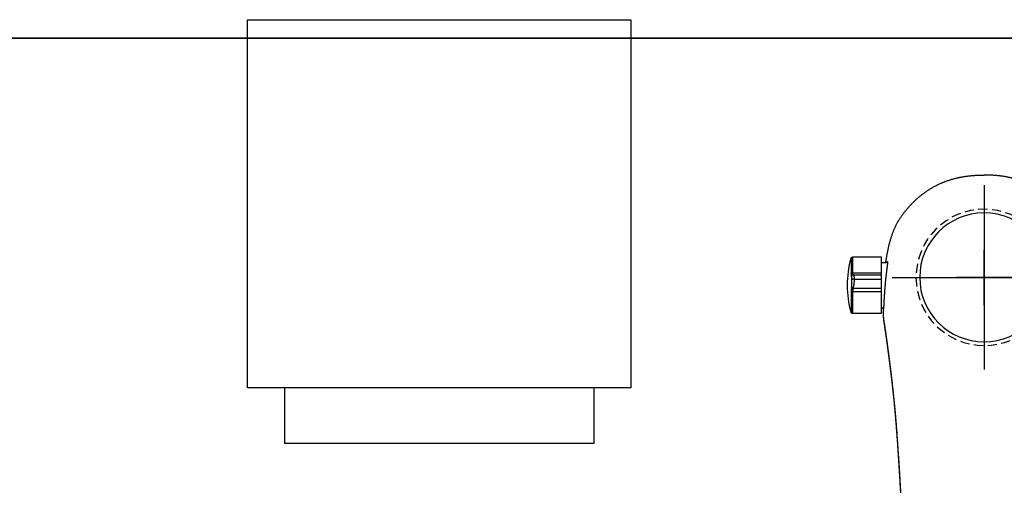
# Model space of a CAD drawing. Header units: millimetres. Extents: x 6161 to 8965, y -9035 to -5431.
# Tile 224 of 256: x 6557 to 6584, y -5965 to -5952. Entities that reach past the tile are written whole.
import ezdxf

# ---------------------------------------------------------------- set-up
doc = ezdxf.new("R2010")
doc.units = ezdxf.units.MM
doc.linetypes.add('HIDDEN', pattern=[0.375, 0.25, -0.125])
doc.layers.add('Wyposazenie Wew - Urzadzenia Sanitarne', color=6, linetype='Continuous')
doc.layers.add('Ściany', color=7, linetype='Continuous')

# ---------------------------------------------------------------- blocks, each defined once
blk = doc.blocks.new('ORAS_ELECTRA')
for p, q in [((3.562, 0.555), (2.787, 0.555)), ((2.787, 0.116), (2.787, 0.555)), ((2.787, 0.402), (2.622, 0.402)), ((2.787, 0.072), (2.787, 0.116)), ((2.787, 0.116), (3.562, 0.116)), ((3.543, 0.072), (2.787, 0.072)), ((3.543, 0.072), (3.543, 0.072)), ((3.603, 0.04), (3.603, -0.303)), ((3.52, -0.051), (2.787, -0.051)), ((2.787, -0.381), (2.787, -0.304)), ((2.787, -0.304), (3.55, -0.304)), ((2.787, -0.985), (2.787, -0.381)), ((3.562, -0.381), (2.787, -0.381)), ((2.729, -0.832), (2.787, -0.832)), ((2.733, -1.026), (2.733, -1.025)), ((2.787, -0.985), (3.562, -0.985)), ((2.368, -4.189), (2.367, -4.175))]:
    blk.add_line(p, q)
for points in [[(0, -0.75), (0, 0.75)], [(-0.75, 0), (0.75, 0)]]:
    blk.add_lwpolyline(points)
at = {"color": 9, "linetype": 'HIDDEN', "true_color": 0xb8b8b8}
blk.add_circle((0, 0), 1.85, dxfattribs=at)
blk.add_arc((0.9, -0.215), 2.807, 344.8647, 15.1366)
for points, knots in [([(-2.718, -0.167), (-2.717, -0.147), (-2.715, -0.106), (-2.712, -0.047), (-2.708, 0.012), (-2.704, 0.068), (-2.699, 0.124), (-2.694, 0.181), (-2.688, 0.237), (-2.682, 0.291), (-2.676, 0.344), (-2.67, 0.395), (-2.663, 0.447), (-2.655, 0.498), (-2.647, 0.549), (-2.639, 0.597), (-2.631, 0.642), (-2.623, 0.685), (-2.615, 0.727), (-2.606, 0.77), (-2.596, 0.812), (-2.586, 0.857), (-2.574, 0.904), (-2.563, 0.948), (-2.552, 0.986), (-2.543, 1.018), (-2.532, 1.053), (-2.521, 1.09), (-2.508, 1.129), (-2.495, 1.167), (-2.481, 1.206), (-2.466, 1.244), (-2.451, 1.282), (-2.436, 1.319), (-2.421, 1.351), (-2.408, 1.38), (-2.397, 1.404), (-2.385, 1.428), (-2.373, 1.452), (-2.36, 1.476), (-2.347, 1.499), (-2.334, 1.523), (-2.32, 1.546), (-2.305, 1.571), (-2.289, 1.597), (-2.27, 1.625), (-2.251, 1.652), (-2.232, 1.679), (-2.212, 1.705), (-2.192, 1.732), (-2.172, 1.758), (-2.149, 1.788), (-2.122, 1.82), (-2.093, 1.856), (-2.063, 1.891), (-2.032, 1.926), (-2.001, 1.96), (-1.969, 1.993), (-1.938, 2.025), (-1.907, 2.056), (-1.875, 2.087), (-1.845, 2.115), (-1.817, 2.14), (-1.791, 2.163), (-1.764, 2.186), (-1.737, 2.208), (-1.71, 2.23), (-1.683, 2.252), (-1.655, 2.273), (-1.627, 2.294), (-1.599, 2.314), (-1.571, 2.333), (-1.543, 2.353), (-1.515, 2.372), (-1.486, 2.39), (-1.455, 2.409), (-1.422, 2.429), (-1.387, 2.449), (-1.351, 2.469), (-1.316, 2.488), (-1.279, 2.506), (-1.243, 2.524), (-1.206, 2.541), (-1.171, 2.557), (-1.139, 2.571), (-1.108, 2.583), (-1.078, 2.595), (-1.047, 2.607), (-1.014, 2.619), (-0.981, 2.631), (-0.948, 2.642), (-0.914, 2.652), (-0.877, 2.663), (-0.838, 2.675), (-0.795, 2.686), (-0.752, 2.697), (-0.709, 2.707), (-0.667, 2.716), (-0.625, 2.724), (-0.583, 2.732), (-0.541, 2.739), (-0.498, 2.745), (-0.456, 2.751), (-0.413, 2.756), (-0.369, 2.761), (-0.324, 2.765), (-0.278, 2.769), (-0.232, 2.772), (-0.186, 2.774), (-0.139, 2.776), (-0.093, 2.778), (-0.046, 2.778), (-0.015, 2.778), (0, 2.779)], [0, 0, 0, 0, 0.013173, 0.026968, 0.039452, 0.051937, 0.064422, 0.076914, 0.089407, 0.101899, 0.113285, 0.124672, 0.136058, 0.147455, 0.158851, 0.170247, 0.179829, 0.189411, 0.198992, 0.208583, 0.218175, 0.227766, 0.23898, 0.250194, 0.257677, 0.26516, 0.272643, 0.281669, 0.290696, 0.299723, 0.308767, 0.317812, 0.326856, 0.335668, 0.34448, 0.350363, 0.356246, 0.362128, 0.368095, 0.374062, 0.380028, 0.386007, 0.391986, 0.397965, 0.405267, 0.412569, 0.419883, 0.427198, 0.434531, 0.441864, 0.4492, 0.456536, 0.466738, 0.476941, 0.487144, 0.497369, 0.507594, 0.517819, 0.527563, 0.537306, 0.54706, 0.556814, 0.564498, 0.572181, 0.57987, 0.587559, 0.595265, 0.602971, 0.610683, 0.618395, 0.625946, 0.633498, 0.64105, 0.648615, 0.656181, 0.663746, 0.672684, 0.681623, 0.690563, 0.699501, 0.708481, 0.717462, 0.726443, 0.735423, 0.742659, 0.749896, 0.757138, 0.764379, 0.772158, 0.779938, 0.787719, 0.795499, 0.803277, 0.813049, 0.822822, 0.832595, 0.842367, 0.851817, 0.861268, 0.870718, 0.880168, 0.889651, 0.899134, 0.908618, 0.918101, 0.928321, 0.938541, 0.948768, 0.958996, 0.969244, 0.979492, 0.989746, 1, 1, 1, 1]), ([(2.669, 0.402), (2.667, 0.417), (2.663, 0.446), (2.657, 0.486), (2.651, 0.524), (2.645, 0.562), (2.638, 0.601), (2.631, 0.643), (2.623, 0.686), (2.614, 0.73), (2.605, 0.773), (2.596, 0.816), (2.585, 0.859), (2.575, 0.901), (2.564, 0.943), (2.552, 0.985), (2.54, 1.027), (2.528, 1.068), (2.515, 1.109), (2.501, 1.15), (2.488, 1.187), (2.475, 1.221), (2.464, 1.251), (2.452, 1.281), (2.439, 1.31), (2.426, 1.34), (2.413, 1.369), (2.399, 1.399), (2.384, 1.429), (2.368, 1.461), (2.353, 1.49), (2.339, 1.515), (2.326, 1.536), (2.312, 1.559), (2.297, 1.584), (2.28, 1.61), (2.262, 1.636), (2.242, 1.664), (2.22, 1.695), (2.195, 1.729), (2.17, 1.761), (2.146, 1.791), (2.122, 1.82), (2.099, 1.849), (2.074, 1.877), (2.05, 1.906), (2.024, 1.935), (1.996, 1.965), (1.966, 1.996), (1.936, 2.027), (1.905, 2.058), (1.874, 2.087), (1.844, 2.115), (1.816, 2.141), (1.789, 2.165), (1.761, 2.189), (1.733, 2.212), (1.705, 2.235), (1.676, 2.257), (1.647, 2.279), (1.617, 2.301), (1.585, 2.324), (1.551, 2.348), (1.516, 2.37), (1.482, 2.393), (1.447, 2.414), (1.411, 2.435), (1.375, 2.456), (1.342, 2.474), (1.311, 2.49), (1.283, 2.504), (1.255, 2.518), (1.226, 2.532), (1.198, 2.545), (1.169, 2.558), (1.139, 2.57), (1.11, 2.583), (1.08, 2.594), (1.047, 2.607), (1.011, 2.62), (0.972, 2.634), (0.933, 2.646), (0.894, 2.659), (0.854, 2.67), (0.816, 2.681), (0.78, 2.69), (0.745, 2.698), (0.71, 2.706), (0.676, 2.714), (0.641, 2.721), (0.606, 2.727), (0.57, 2.734), (0.533, 2.74), (0.494, 2.746), (0.453, 2.751), (0.412, 2.756), (0.369, 2.761), (0.324, 2.765), (0.278, 2.769), (0.232, 2.772), (0.186, 2.774), (0.139, 2.776), (0.093, 2.778), (0.046, 2.778), (0.015, 2.778), (0, 2.779)], [0, 0, 0, 0, 0.011884, 0.021541, 0.031198, 0.040858, 0.050517, 0.061658, 0.072798, 0.083938, 0.09509, 0.106242, 0.117393, 0.128399, 0.139405, 0.150419, 0.161432, 0.172305, 0.183178, 0.19406, 0.204942, 0.213072, 0.221203, 0.229333, 0.237463, 0.245619, 0.253775, 0.261931, 0.270086, 0.279443, 0.288799, 0.295047, 0.301296, 0.307544, 0.315447, 0.323352, 0.331258, 0.339161, 0.34974, 0.36032, 0.370899, 0.380327, 0.389756, 0.399185, 0.408626, 0.418068, 0.427509, 0.43839, 0.449271, 0.460152, 0.471056, 0.481961, 0.492865, 0.502019, 0.511174, 0.520329, 0.529483, 0.538667, 0.547851, 0.557036, 0.566219, 0.5766, 0.586982, 0.597364, 0.607745, 0.618173, 0.628604, 0.639034, 0.649463, 0.65742, 0.665378, 0.673335, 0.681305, 0.689275, 0.697245, 0.705338, 0.713432, 0.721531, 0.729629, 0.740047, 0.750464, 0.760882, 0.771325, 0.781768, 0.792212, 0.801205, 0.8102, 0.819195, 0.828189, 0.837207, 0.846227, 0.855246, 0.864265, 0.874765, 0.885266, 0.895775, 0.906283, 0.917982, 0.929681, 0.941381, 0.953079, 0.964809, 0.97654, 0.98827, 1, 1, 1, 1]), ([(3.61, 0.518), (3.61, 0.52), (3.609, 0.523), (3.607, 0.527), (3.604, 0.531), (3.602, 0.534), (3.601, 0.537), (3.599, 0.538), (3.597, 0.54), (3.596, 0.541), (3.594, 0.543), (3.592, 0.545), (3.59, 0.546), (3.586, 0.548), (3.583, 0.55), (3.578, 0.552), (3.573, 0.554), (3.568, 0.555), (3.564, 0.555), (3.562, 0.555)], [0, 0, 0, 0, 0.078431, 0.1516011, 0.2186896, 0.2790502, 0.32217, 0.3604948, 0.3938979, 0.422293, 0.4507485, 0.4935938, 0.5444787, 0.6032665, 0.6696909, 0.7433181, 0.8235147, 0.9094301, 1, 1, 1, 1]), ([(3.562, 0.116), (3.562, 0.129), (3.562, 0.156), (3.562, 0.195), (3.562, 0.232), (3.562, 0.268), (3.562, 0.303), (3.562, 0.335), (3.562, 0.366), (3.562, 0.394), (3.562, 0.421), (3.562, 0.445), (3.562, 0.467), (3.562, 0.487), (3.562, 0.504), (3.562, 0.519), (3.562, 0.532), (3.562, 0.542), (3.562, 0.549), (3.562, 0.553), (3.562, 0.555), (3.562, 0.555), (3.562, 0.555)], [0, 0, 0, 0, 0.051969, 0.103938, 0.155907, 0.207876, 0.259845, 0.311814, 0.363783, 0.415752, 0.467721, 0.51969, 0.571659, 0.623628, 0.675597, 0.727566, 0.779535, 0.831504, 0.883473, 0.935442, 0.987411, 1, 1, 1, 1]), ([(2.635, 0.402), (2.635, 0.403), (2.634, 0.406), (2.633, 0.409), (2.632, 0.413), (2.631, 0.416), (2.63, 0.42), (2.629, 0.423), (2.628, 0.426), (2.627, 0.428), (2.626, 0.43), (2.626, 0.432), (2.625, 0.434), (2.624, 0.435), (2.623, 0.435), (2.622, 0.435), (2.622, 0.434), (2.621, 0.432), (2.621, 0.43), (2.621, 0.428), (2.621, 0.426), (2.621, 0.423), (2.621, 0.42), (2.621, 0.416), (2.621, 0.411), (2.622, 0.406), (2.622, 0.4), (2.623, 0.393), (2.624, 0.385), (2.624, 0.377), (2.625, 0.37), (2.626, 0.362), (2.627, 0.355), (2.628, 0.347), (2.629, 0.339), (2.63, 0.33), (2.631, 0.321), (2.632, 0.31), (2.634, 0.297), (2.635, 0.284), (2.637, 0.271), (2.638, 0.258), (2.64, 0.245), (2.641, 0.233), (2.643, 0.222), (2.644, 0.21), (2.646, 0.197), (2.647, 0.185), (2.649, 0.171), (2.651, 0.155), (2.653, 0.138), (2.655, 0.12), (2.657, 0.102), (2.659, 0.085), (2.661, 0.069), (2.663, 0.054), (2.665, 0.039), (2.666, 0.024), (2.668, 0.009), (2.67, -0.007), (2.672, -0.023), (2.674, -0.042), (2.676, -0.063), (2.678, -0.083), (2.68, -0.103), (2.682, -0.123), (2.684, -0.141), (2.685, -0.158), (2.687, -0.175), (2.688, -0.192), (2.69, -0.21), (2.692, -0.228), (2.693, -0.247), (2.695, -0.266), (2.696, -0.285), (2.698, -0.304), (2.7, -0.324), (2.701, -0.343), (2.703, -0.36), (2.704, -0.377), (2.705, -0.393), (2.706, -0.408), (2.707, -0.423), (2.708, -0.439), (2.709, -0.455), (2.711, -0.473), (2.712, -0.493), (2.713, -0.512), (2.714, -0.53), (2.715, -0.547), (2.716, -0.563), (2.717, -0.577), (2.718, -0.59), (2.719, -0.603), (2.719, -0.616), (2.72, -0.629), (2.721, -0.642), (2.721, -0.657), (2.722, -0.672), (2.723, -0.687), (2.724, -0.701), (2.724, -0.713), (2.725, -0.725), (2.725, -0.735), (2.726, -0.745), (2.726, -0.754), (2.726, -0.763), (2.727, -0.771), (2.727, -0.78), (2.728, -0.79), (2.728, -0.799), (2.728, -0.808), (2.729, -0.816), (2.729, -0.823), (2.729, -0.83), (2.73, -0.835), (2.73, -0.84), (2.73, -0.844), (2.73, -0.848), (2.73, -0.851), (2.73, -0.855), (2.731, -0.858), (2.731, -0.861), (2.731, -0.863), (2.731, -0.864), (2.731, -0.865), (2.731, -0.865), (2.732, -0.865), (2.732, -0.864), (2.732, -0.863), (2.732, -0.861), (2.732, -0.86), (2.732, -0.857), (2.732, -0.854), (2.732, -0.849), (2.732, -0.845), (2.732, -0.839), (2.732, -0.835), (2.732, -0.832), (2.732, -0.832)], [0, 0, 0, 0, 0.0042792, 0.0099787, 0.0156781, 0.021404, 0.0271325, 0.0336812, 0.0402309, 0.0467796, 0.0533655, 0.0599525, 0.0665385, 0.075105, 0.0836716, 0.0922755, 0.1008795, 0.1086514, 0.1164303, 0.1228835, 0.1293378, 0.135791, 0.1422804, 0.1487709, 0.1552604, 0.1636998, 0.1721392, 0.1806144, 0.1890896, 0.1967438, 0.2044047, 0.2108416, 0.2172794, 0.2237163, 0.2301885, 0.2366616, 0.2431338, 0.2515487, 0.2599637, 0.2684131, 0.2768626, 0.2844923, 0.2921284, 0.2986405, 0.3051535, 0.3116655, 0.3182132, 0.3247618, 0.3313095, 0.3398225, 0.3483355, 0.3568835, 0.3654316, 0.3731504, 0.3808757, 0.3874612, 0.3940477, 0.4006332, 0.4072552, 0.4138782, 0.4205002, 0.4291111, 0.4377221, 0.4463692, 0.4550164, 0.4628257, 0.4706418, 0.477228, 0.4838183, 0.4911381, 0.498458, 0.5058002, 0.5131423, 0.5210725, 0.5290028, 0.5369615, 0.5449203, 0.5527456, 0.5605779, 0.5671458, 0.5737147, 0.5802826, 0.5868873, 0.593493, 0.6000978, 0.6086872, 0.6172766, 0.6259026, 0.6345286, 0.6423194, 0.650117, 0.6566572, 0.6631984, 0.6697386, 0.6763153, 0.682893, 0.6894697, 0.6980223, 0.7065749, 0.7151638, 0.7237526, 0.7315096, 0.7392733, 0.7458024, 0.7523325, 0.7588616, 0.765427, 0.7719935, 0.7785589, 0.7870967, 0.7956344, 0.8042082, 0.812782, 0.8205252, 0.8282751, 0.8348041, 0.841334, 0.847863, 0.8544283, 0.8609946, 0.8675599, 0.8760975, 0.884635, 0.8932085, 0.9017821, 0.909525, 0.9172746, 0.9238053, 0.930337, 0.9368677, 0.9434348, 0.9500028, 0.9565699, 0.9651097, 0.9736495, 0.9822254, 0.9908012, 0.9985463, 1, 1, 1, 1]), ([(3.61, 0.518), (3.61, 0.518), (3.61, 0.518), (3.61, 0.516), (3.61, 0.514), (3.61, 0.51), (3.61, 0.505), (3.61, 0.499), (3.61, 0.492), (3.61, 0.484), (3.61, 0.475), (3.61, 0.464), (3.61, 0.453), (3.61, 0.441), (3.61, 0.427), (3.61, 0.413), (3.61, 0.398), (3.61, 0.381), (3.61, 0.364), (3.61, 0.347), (3.61, 0.328), (3.61, 0.308), (3.61, 0.288), (3.61, 0.267), (3.61, 0.244), (3.61, 0.222), (3.61, 0.198), (3.61, 0.174), (3.61, 0.15), (3.61, 0.125), (3.61, 0.108), (3.61, 0.1)], [0, 0, 0, 0, 0.030258, 0.064558, 0.099481, 0.134404, 0.169327, 0.204251, 0.239174, 0.273473, 0.307773, 0.342072, 0.376372, 0.411295, 0.446218, 0.481141, 0.516065, 0.550988, 0.585287, 0.619587, 0.653886, 0.688186, 0.723109, 0.758032, 0.792955, 0.827879, 0.862802, 0.897101, 0.931401, 0.9657, 1, 1, 1, 1]), ([(2.787, -0.051), (2.787, -0.049), (2.787, -0.043), (2.787, -0.036), (2.787, -0.028), (2.787, -0.021), (2.787, -0.015), (2.787, -0.008), (2.787, -0.002), (2.787, 0.004), (2.787, 0.009), (2.787, 0.014), (2.787, 0.019), (2.787, 0.024), (2.787, 0.028), (2.787, 0.033), (2.787, 0.037), (2.787, 0.041), (2.787, 0.045), (2.787, 0.048), (2.787, 0.052), (2.787, 0.055), (2.787, 0.057), (2.787, 0.06), (2.787, 0.062), (2.787, 0.064), (2.787, 0.066), (2.787, 0.068), (2.787, 0.069), (2.787, 0.07), (2.787, 0.071), (2.787, 0.071), (2.787, 0.072), (2.787, 0.072), (2.787, 0.072)], [0, 0, 0, 0, 0.019721, 0.03899, 0.057967, 0.076814, 0.095683, 0.114718, 0.134051, 0.153798, 0.17406, 0.194923, 0.216457, 0.238722, 0.261761, 0.285612, 0.313317, 0.342096, 0.371961, 0.402918, 0.434962, 0.468086, 0.502274, 0.541086, 0.581133, 0.622379, 0.664784, 0.708307, 0.762973, 0.819155, 0.87676, 0.935693, 0.995855, 1, 1, 1, 1]), ([(3.52, -0.051), (3.52, -0.049), (3.52, -0.043), (3.52, -0.036), (3.52, -0.028), (3.52, -0.021), (3.521, -0.014), (3.521, -0.007), (3.521, -0.001), (3.522, 0.006), (3.522, 0.011), (3.523, 0.017), (3.523, 0.02), (3.524, 0.022), (3.524, 0.024), (3.524, 0.025), (3.524, 0.026), (3.524, 0.027), (3.525, 0.029), (3.525, 0.032), (3.526, 0.036), (3.526, 0.04), (3.527, 0.043), (3.528, 0.047), (3.529, 0.05), (3.53, 0.053), (3.531, 0.056), (3.532, 0.058), (3.533, 0.061), (3.534, 0.063), (3.535, 0.065), (3.536, 0.067), (3.538, 0.069), (3.539, 0.07), (3.54, 0.071), (3.541, 0.071), (3.542, 0.072), (3.543, 0.072), (3.543, 0.072)], [0, 0, 0, 0, 0.01917, 0.038292, 0.057502, 0.076956, 0.09682, 0.117269, 0.138479, 0.160625, 0.183871, 0.204366, 0.225833, 0.231627, 0.237495, 0.243437, 0.249456, 0.255552, 0.261727, 0.28189, 0.304533, 0.329846, 0.358036, 0.389317, 0.423917, 0.45358, 0.485546, 0.519924, 0.556824, 0.596349, 0.638597, 0.700325, 0.760775, 0.819502, 0.876112, 0.93026, 0.981648, 1, 1, 1, 1]), ([(3.6, 0.016), (3.6, 0.017), (3.6, 0.017), (3.6, 0.018), (3.6, 0.019), (3.6, 0.019), (3.6, 0.02), (3.6, 0.021), (3.6, 0.021), (3.599, 0.022), (3.599, 0.022), (3.599, 0.023), (3.599, 0.023), (3.599, 0.023), (3.599, 0.024), (3.599, 0.024), (3.599, 0.024), (3.599, 0.025), (3.599, 0.026), (3.599, 0.027), (3.598, 0.03), (3.597, 0.033), (3.596, 0.037), (3.594, 0.04), (3.593, 0.043), (3.591, 0.046), (3.589, 0.049), (3.588, 0.05), (3.587, 0.052), (3.586, 0.053), (3.585, 0.053), (3.585, 0.054), (3.584, 0.055), (3.582, 0.056), (3.581, 0.058), (3.578, 0.06), (3.576, 0.062), (3.573, 0.063), (3.571, 0.065), (3.569, 0.066), (3.567, 0.067), (3.565, 0.067), (3.563, 0.068), (3.561, 0.069), (3.559, 0.069), (3.557, 0.07), (3.554, 0.07), (3.552, 0.071), (3.55, 0.071), (3.549, 0.071), (3.547, 0.071), (3.545, 0.072), (3.543, 0.072), (3.543, 0.072)], [0, 0, 0, 0, 0.041021, 0.077129, 0.108289, 0.134488, 0.155745, 0.166554, 0.175503, 0.182672, 0.188223, 0.190501, 0.192537, 0.19444, 0.19634, 0.198367, 0.203303, 0.208682, 0.214023, 0.226465, 0.24817, 0.285339, 0.314754, 0.343372, 0.372817, 0.40328, 0.434823, 0.453059, 0.467575, 0.478348, 0.486536, 0.495857, 0.510203, 0.526983, 0.546081, 0.579762, 0.61095, 0.639622, 0.668015, 0.693395, 0.715765, 0.735138, 0.75305, 0.773725, 0.797404, 0.824822, 0.855364, 0.888996, 0.905911, 0.923594, 0.944615, 0.9701, 1, 1, 1, 1]), ([(3.553, 0.071), (3.553, 0.071), (3.554, 0.073), (3.555, 0.075), (3.555, 0.076)], [0, 0, 0, 0, 0.333283, 1, 1, 1, 1]), ([(3.555, 0.076), (3.556, 0.078), (3.557, 0.082), (3.559, 0.088), (3.56, 0.094), (3.561, 0.101), (3.562, 0.108), (3.562, 0.113), (3.562, 0.116)], [0, 0, 0, 0, 0.1721607, 0.3417805, 0.5091093, 0.6744073, 0.8379446, 1, 1, 1, 1]), ([(3.555, 0.076), (3.558, 0.076), (3.563, 0.075), (3.571, 0.073), (3.579, 0.069), (3.586, 0.065), (3.593, 0.059), (3.598, 0.053), (3.601, 0.047), (3.603, 0.042), (3.603, 0.04)], [0, 0, 0, 0, 0.118749, 0.242699, 0.370375, 0.5, 0.629625, 0.757301, 0.881251, 1, 1, 1, 1]), ([(3.61, 0.1), (3.609, 0.101), (3.608, 0.103), (3.604, 0.106), (3.599, 0.109), (3.592, 0.111), (3.585, 0.113), (3.577, 0.115), (3.57, 0.115), (3.564, 0.116), (3.562, 0.116)], [0, 0, 0, 0, 0.1191402, 0.243165, 0.3706743, 0.5, 0.6293257, 0.756835, 0.8808598, 1, 1, 1, 1]), ([(3.603, 0.04), (3.603, 0.037), (3.602, 0.032), (3.601, 0.024), (3.6, 0.018), (3.6, 0.014), (3.6, 0.013)], [0, 0, 0, 0, 0.266792, 0.520964, 0.764581, 1, 1, 1, 1]), ([(3.6, 0.016), (3.6, 0.016), (3.6, 0.016), (3.6, 0.015), (3.6, 0.013), (3.6, 0.012), (3.6, 0.009), (3.6, 0.007), (3.6, 0.004), (3.6, 0.001), (3.6, -0.002), (3.6, -0.005), (3.6, -0.008), (3.6, -0.011), (3.6, -0.014), (3.6, -0.017), (3.6, -0.021), (3.6, -0.025), (3.6, -0.028), (3.6, -0.03), (3.6, -0.032), (3.6, -0.034), (3.6, -0.035), (3.6, -0.037), (3.6, -0.04), (3.6, -0.043), (3.6, -0.046), (3.6, -0.049), (3.6, -0.05), (3.6, -0.051), (3.6, -0.053), (3.6, -0.054), (3.6, -0.055), (3.6, -0.056), (3.6, -0.057), (3.6, -0.058), (3.6, -0.058), (3.6, -0.059), (3.6, -0.06), (3.6, -0.06)], [0, 0, 0, 0, 0.076078, 0.15297, 0.227006, 0.298208, 0.366602, 0.432213, 0.495074, 0.555219, 0.594456, 0.632169, 0.668376, 0.703094, 0.736346, 0.768157, 0.800233, 0.830287, 0.858366, 0.86887, 0.879083, 0.889008, 0.898651, 0.908017, 0.917111, 0.938818, 0.957286, 0.962758, 0.967903, 0.972732, 0.977263, 0.981513, 0.985504, 0.989865, 0.991183, 0.992445, 0.993663, 0.996026, 1, 1, 1, 1]), ([(3.61, 0.1), (3.61, 0.096), (3.61, 0.088), (3.609, 0.077), (3.608, 0.066), (3.607, 0.057), (3.605, 0.048), (3.604, 0.043), (3.603, 0.04)], [0, 0, 0, 0, 0.165911, 0.33128, 0.498335, 0.665401, 0.831978, 1, 1, 1, 1]), ([(2.787, -0.304), (2.787, -0.302), (2.787, -0.298), (2.787, -0.293), (2.787, -0.287), (2.787, -0.281), (2.787, -0.275), (2.787, -0.269), (2.787, -0.263), (2.787, -0.257), (2.787, -0.251), (2.787, -0.246), (2.787, -0.24), (2.787, -0.234), (2.787, -0.227), (2.787, -0.221), (2.787, -0.215), (2.787, -0.209), (2.787, -0.203), (2.787, -0.197), (2.787, -0.19), (2.787, -0.184), (2.787, -0.178), (2.787, -0.173), (2.787, -0.167), (2.787, -0.161), (2.787, -0.155), (2.787, -0.149), (2.787, -0.143), (2.787, -0.137), (2.787, -0.131), (2.787, -0.124), (2.787, -0.118), (2.787, -0.111), (2.787, -0.104), (2.787, -0.097), (2.787, -0.09), (2.787, -0.082), (2.787, -0.075), (2.787, -0.067), (2.787, -0.059), (2.787, -0.054), (2.787, -0.051)], [0, 0, 0, 0, 0.049887, 0.099698, 0.149297, 0.198547, 0.247314, 0.295466, 0.34287, 0.379507, 0.415541, 0.45091, 0.485556, 0.519419, 0.552445, 0.584578, 0.61163, 0.637943, 0.663488, 0.688238, 0.712168, 0.735259, 0.752802, 0.769811, 0.786283, 0.802217, 0.817617, 0.832489, 0.846477, 0.85999, 0.873048, 0.885678, 0.897914, 0.909797, 0.921379, 0.932718, 0.943882, 0.954949, 0.966002, 0.977133, 0.988433, 1, 1, 1, 1]), ([(3.55, -0.304), (3.55, -0.302), (3.55, -0.298), (3.549, -0.293), (3.549, -0.287), (3.548, -0.281), (3.547, -0.275), (3.546, -0.27), (3.546, -0.267), (3.545, -0.266), (3.545, -0.265), (3.545, -0.264), (3.545, -0.262), (3.544, -0.26), (3.544, -0.256), (3.543, -0.252), (3.542, -0.248), (3.541, -0.243), (3.54, -0.237), (3.538, -0.23), (3.537, -0.222), (3.535, -0.213), (3.534, -0.206), (3.532, -0.2), (3.531, -0.194), (3.53, -0.188), (3.53, -0.182), (3.529, -0.176), (3.528, -0.17), (3.527, -0.165), (3.526, -0.159), (3.526, -0.154), (3.525, -0.15), (3.525, -0.147), (3.525, -0.146), (3.525, -0.145), (3.525, -0.145), (3.524, -0.144), (3.524, -0.141), (3.524, -0.136), (3.523, -0.128), (3.522, -0.121), (3.522, -0.113), (3.521, -0.106), (3.521, -0.098), (3.521, -0.09), (3.52, -0.082), (3.52, -0.075), (3.52, -0.067), (3.52, -0.059), (3.52, -0.054), (3.52, -0.051)], [0, 0, 0, 0, 0.047929, 0.097632, 0.148959, 0.20173, 0.249192, 0.297439, 0.305998, 0.314574, 0.323166, 0.331729, 0.336957, 0.358592, 0.382731, 0.408606, 0.436117, 0.465151, 0.495573, 0.53725, 0.580638, 0.625264, 0.652229, 0.677298, 0.700547, 0.722056, 0.741908, 0.760187, 0.77698, 0.792763, 0.807157, 0.82025, 0.835675, 0.837547, 0.839386, 0.841193, 0.842966, 0.844708, 0.846419, 0.862519, 0.877721, 0.8921, 0.905742, 0.918737, 0.931183, 0.943183, 0.95484, 0.966256, 0.977529, 0.98875, 1, 1, 1, 1]), ([(3.52, -0.051), (3.523, -0.051), (3.53, -0.051), (3.539, -0.051), (3.548, -0.052), (3.557, -0.052), (3.564, -0.053), (3.57, -0.053), (3.576, -0.054), (3.582, -0.055), (3.587, -0.055), (3.591, -0.056), (3.595, -0.057), (3.597, -0.058), (3.599, -0.059), (3.6, -0.06), (3.6, -0.06)], [0, 0, 0, 0, 0.076805, 0.156939, 0.239951, 0.303775, 0.368607, 0.434128, 0.5, 0.565872, 0.631393, 0.696225, 0.760049, 0.843061, 0.923195, 1, 1, 1, 1]), ([(3.55, -0.304), (3.552, -0.303), (3.556, -0.303), (3.562, -0.302), (3.568, -0.3), (3.573, -0.298), (3.577, -0.296), (3.581, -0.293), (3.585, -0.289), (3.589, -0.285), (3.592, -0.281), (3.594, -0.277), (3.597, -0.272), (3.598, -0.266), (3.6, -0.26), (3.6, -0.256), (3.6, -0.254)], [0, 0, 0, 0, 0.076805, 0.156939, 0.239951, 0.303775, 0.368607, 0.434128, 0.5, 0.565872, 0.631393, 0.696225, 0.760049, 0.843061, 0.923195, 1, 1, 1, 1]), ([(3.6, -0.06), (3.6, -0.061), (3.6, -0.061), (3.6, -0.062), (3.6, -0.063), (3.6, -0.064), (3.6, -0.064), (3.6, -0.065), (3.6, -0.066), (3.6, -0.067), (3.6, -0.068), (3.6, -0.07), (3.6, -0.071), (3.6, -0.073), (3.6, -0.075), (3.6, -0.078), (3.6, -0.08), (3.6, -0.083), (3.6, -0.086), (3.6, -0.091), (3.6, -0.096), (3.6, -0.101), (3.6, -0.106), (3.6, -0.112), (3.6, -0.118), (3.6, -0.124), (3.6, -0.131), (3.6, -0.137), (3.6, -0.144), (3.6, -0.151), (3.6, -0.159), (3.6, -0.167), (3.6, -0.174), (3.6, -0.182), (3.6, -0.189), (3.6, -0.196), (3.6, -0.203), (3.6, -0.21), (3.6, -0.217), (3.6, -0.225), (3.6, -0.233), (3.6, -0.24), (3.6, -0.247), (3.6, -0.252), (3.6, -0.254)], [0, 0, 0, 0, 0.001701, 0.002985, 0.003853, 0.006141, 0.006983, 0.007871, 0.008809, 0.011147, 0.013741, 0.016608, 0.01976, 0.023207, 0.027986, 0.033081, 0.038503, 0.044262, 0.050366, 0.063113, 0.076757, 0.091334, 0.106873, 0.123398, 0.140929, 0.164183, 0.188733, 0.214605, 0.241819, 0.270395, 0.30684, 0.344941, 0.384718, 0.426192, 0.469379, 0.513475, 0.55925, 0.606715, 0.65169, 0.717432, 0.785117, 0.854763, 0.926386, 1, 1, 1, 1]), ([(3.6, -0.254), (3.6, -0.255), (3.6, -0.256), (3.6, -0.259), (3.6, -0.263), (3.6, -0.267), (3.6, -0.268)], [0, 0, 0, 0, 0.250764, 0.5, 0.749236, 1, 1, 1, 1]), ([(3.6, -0.268), (3.6, -0.27), (3.6, -0.274), (3.598, -0.279), (3.597, -0.284), (3.594, -0.289), (3.592, -0.293), (3.589, -0.297), (3.585, -0.3), (3.581, -0.303), (3.577, -0.306), (3.573, -0.308), (3.568, -0.31), (3.562, -0.312), (3.556, -0.313), (3.552, -0.313), (3.55, -0.313)], [0, 0, 0, 0, 0.076805, 0.156939, 0.239951, 0.303775, 0.368607, 0.434128, 0.5, 0.565872, 0.631393, 0.696225, 0.760049, 0.843061, 0.923195, 1, 1, 1, 1]), ([(3.555, -0.335), (3.555, -0.333), (3.554, -0.33), (3.552, -0.325), (3.551, -0.321), (3.55, -0.317), (3.55, -0.314), (3.55, -0.313)], [0, 0, 0, 0, 0.2023635, 0.3901898, 0.5636404, 0.7972661, 1, 1, 1, 1]), ([(3.603, -0.303), (3.603, -0.305), (3.601, -0.309), (3.598, -0.314), (3.593, -0.32), (3.586, -0.324), (3.579, -0.328), (3.571, -0.332), (3.563, -0.334), (3.558, -0.335), (3.555, -0.335)], [0, 0, 0, 0, 0.118749, 0.242699, 0.370375, 0.5, 0.629625, 0.757301, 0.881251, 1, 1, 1, 1]), ([(3.562, -0.381), (3.562, -0.378), (3.562, -0.373), (3.561, -0.364), (3.56, -0.357), (3.559, -0.349), (3.557, -0.342), (3.556, -0.337), (3.555, -0.335)], [0, 0, 0, 0, 0.162055, 0.325593, 0.490891, 0.658219, 0.827839, 1, 1, 1, 1]), ([(3.61, -0.373), (3.609, -0.373), (3.608, -0.374), (3.604, -0.376), (3.599, -0.377), (3.592, -0.379), (3.585, -0.38), (3.577, -0.38), (3.57, -0.381), (3.564, -0.381), (3.562, -0.381)], [0, 0, 0, 0, 0.11914, 0.243165, 0.370674, 0.5, 0.629326, 0.756835, 0.88086, 1, 1, 1, 1]), ([(3.562, -0.985), (3.562, -0.985), (3.562, -0.985), (3.562, -0.984), (3.562, -0.98), (3.562, -0.973), (3.562, -0.963), (3.562, -0.951), (3.562, -0.937), (3.562, -0.92), (3.562, -0.9), (3.562, -0.878), (3.562, -0.854), (3.562, -0.828), (3.562, -0.8), (3.562, -0.769), (3.562, -0.737), (3.562, -0.703), (3.562, -0.667), (3.562, -0.63), (3.562, -0.591), (3.562, -0.551), (3.562, -0.51), (3.562, -0.468), (3.562, -0.425), (3.562, -0.395), (3.562, -0.381)], [0, 0, 0, 0, 0.005033, 0.048292, 0.091552, 0.134811, 0.17807, 0.22133, 0.264589, 0.307849, 0.351108, 0.394368, 0.437627, 0.480887, 0.524146, 0.567405, 0.610665, 0.653924, 0.697184, 0.740443, 0.783703, 0.826962, 0.870222, 0.913481, 0.956741, 1, 1, 1, 1]), ([(3.6, -0.268), (3.6, -0.271), (3.6, -0.275), (3.601, -0.284), (3.602, -0.293), (3.603, -0.3), (3.603, -0.303)], [0, 0, 0, 0, 0.235419, 0.479036, 0.733208, 1, 1, 1, 1]), ([(3.603, -0.303), (3.604, -0.307), (3.605, -0.313), (3.607, -0.324), (3.608, -0.336), (3.609, -0.348), (3.61, -0.36), (3.61, -0.369), (3.61, -0.373)], [0, 0, 0, 0, 0.167999, 0.334577, 0.501664, 0.668698, 0.834066, 1, 1, 1, 1]), ([(3.61, -0.373), (3.61, -0.382), (3.61, -0.401), (3.61, -0.429), (3.61, -0.456), (3.61, -0.483), (3.61, -0.51), (3.61, -0.536), (3.61, -0.561), (3.61, -0.586), (3.61, -0.61), (3.61, -0.634), (3.61, -0.657), (3.61, -0.68), (3.61, -0.702), (3.61, -0.723), (3.61, -0.743), (3.61, -0.762), (3.61, -0.781), (3.61, -0.798), (3.61, -0.815), (3.61, -0.831), (3.61, -0.847), (3.61, -0.861), (3.61, -0.874), (3.61, -0.886), (3.61, -0.897), (3.61, -0.907), (3.61, -0.916), (3.61, -0.924), (3.61, -0.93), (3.61, -0.936), (3.61, -0.941), (3.61, -0.944), (3.61, -0.947), (3.61, -0.948), (3.61, -0.948), (3.61, -0.948)], [0, 0, 0, 0, 0.02907, 0.058141, 0.087211, 0.116281, 0.145352, 0.173903, 0.202454, 0.231005, 0.259557, 0.288627, 0.317697, 0.346768, 0.375838, 0.404908, 0.433459, 0.462011, 0.490562, 0.519113, 0.548184, 0.577254, 0.606324, 0.635395, 0.664465, 0.693016, 0.721567, 0.750119, 0.77867, 0.80774, 0.836811, 0.865881, 0.894951, 0.924021, 0.952573, 0.981124, 1, 1, 1, 1]), ([(2.367, -4.175), (2.368, -4.161), (2.37, -4.134), (2.373, -4.093), (2.377, -4.052), (2.38, -4.011), (2.383, -3.971), (2.386, -3.931), (2.389, -3.891), (2.393, -3.851), (2.396, -3.811), (2.399, -3.772), (2.403, -3.733), (2.406, -3.694), (2.41, -3.655), (2.413, -3.617), (2.417, -3.579), (2.42, -3.541), (2.424, -3.504), (2.427, -3.467), (2.431, -3.43), (2.434, -3.393), (2.438, -3.357), (2.442, -3.322), (2.445, -3.286), (2.449, -3.251), (2.452, -3.216), (2.456, -3.181), (2.46, -3.146), (2.464, -3.111), (2.467, -3.077), (2.471, -3.042), (2.475, -3.007), (2.479, -2.973), (2.483, -2.938), (2.487, -2.905), (2.49, -2.871), (2.494, -2.838), (2.498, -2.806), (2.502, -2.774), (2.505, -2.742), (2.509, -2.711), (2.513, -2.68), (2.517, -2.649), (2.52, -2.619), (2.524, -2.589), (2.528, -2.559), (2.531, -2.528), (2.535, -2.497), (2.539, -2.466), (2.543, -2.436), (2.547, -2.406), (2.55, -2.377), (2.554, -2.349), (2.558, -2.32), (2.561, -2.293), (2.565, -2.264), (2.569, -2.234), (2.573, -2.204), (2.576, -2.174), (2.58, -2.144), (2.584, -2.116), (2.588, -2.088), (2.591, -2.06), (2.595, -2.033), (2.598, -2.007), (2.602, -1.981), (2.605, -1.956), (2.608, -1.931), (2.612, -1.906), (2.615, -1.882), (2.618, -1.859), (2.621, -1.835), (2.624, -1.813), (2.627, -1.79), (2.63, -1.769), (2.633, -1.747), (2.636, -1.726), (2.639, -1.704), (2.642, -1.681), (2.645, -1.657), (2.649, -1.633), (2.652, -1.611), (2.655, -1.588), (2.658, -1.567), (2.661, -1.546), (2.664, -1.525), (2.667, -1.506), (2.669, -1.487), (2.672, -1.47), (2.674, -1.454), (2.676, -1.439), (2.679, -1.424), (2.681, -1.409), (2.683, -1.395), (2.685, -1.381), (2.687, -1.368), (2.689, -1.352), (2.692, -1.335), (2.695, -1.317), (2.697, -1.299), (2.7, -1.283), (2.703, -1.266), (2.705, -1.251), (2.707, -1.236), (2.709, -1.221), (2.712, -1.208), (2.714, -1.194), (2.716, -1.182), (2.717, -1.17), (2.719, -1.158), (2.721, -1.147), (2.722, -1.136), (2.724, -1.125), (2.725, -1.115), (2.726, -1.105), (2.727, -1.096), (2.728, -1.087), (2.729, -1.079), (2.73, -1.07), (2.731, -1.062), (2.732, -1.054), (2.732, -1.045), (2.733, -1.036), (2.733, -1.029), (2.733, -1.026)], [0, 0, 0, 0, 0.005164, 0.010329, 0.015494, 0.020658, 0.025822, 0.031005, 0.036188, 0.041372, 0.046555, 0.051738, 0.056984, 0.06223, 0.067476, 0.072723, 0.077968, 0.083214, 0.08846, 0.093707, 0.098953, 0.104199, 0.109444, 0.11469, 0.119937, 0.125183, 0.130428, 0.135872, 0.141317, 0.146762, 0.152206, 0.15765, 0.163343, 0.169037, 0.174731, 0.180424, 0.186117, 0.19181, 0.197503, 0.203197, 0.20889, 0.214583, 0.220354, 0.226126, 0.231897, 0.237669, 0.24344, 0.24976, 0.25608, 0.2624, 0.26872, 0.275039, 0.281377, 0.287715, 0.294054, 0.300392, 0.30673, 0.314114, 0.321498, 0.328883, 0.336267, 0.343651, 0.351036, 0.35842, 0.365804, 0.373187, 0.380571, 0.387955, 0.395339, 0.402843, 0.410348, 0.417853, 0.425358, 0.432951, 0.440545, 0.448138, 0.455736, 0.463333, 0.470931, 0.480459, 0.489988, 0.499517, 0.509046, 0.518575, 0.528119, 0.537663, 0.547208, 0.556752, 0.566296, 0.57459, 0.582884, 0.591178, 0.599474, 0.60777, 0.616066, 0.624348, 0.63263, 0.640912, 0.653338, 0.665764, 0.678196, 0.690629, 0.703064, 0.715499, 0.727921, 0.740344, 0.752769, 0.765193, 0.777621, 0.79005, 0.802479, 0.814908, 0.827734, 0.84056, 0.853387, 0.866213, 0.879042, 0.891871, 0.904701, 0.917531, 0.931434, 0.945337, 0.95924, 0.980096, 1, 1, 1, 1]), ([(2.369, -4.189), (2.37, -4.184), (2.371, -4.173), (2.372, -4.157), (2.373, -4.139), (2.375, -4.119), (2.376, -4.098), (2.378, -4.075), (2.38, -4.052), (2.381, -4.029), (2.383, -4.005), (2.385, -3.982), (2.387, -3.959), (2.389, -3.936), (2.391, -3.913), (2.393, -3.891), (2.394, -3.868), (2.396, -3.846), (2.398, -3.823), (2.4, -3.801), (2.402, -3.779), (2.404, -3.757), (2.406, -3.735), (2.408, -3.713), (2.41, -3.691), (2.412, -3.67), (2.413, -3.648), (2.415, -3.627), (2.417, -3.605), (2.419, -3.584), (2.421, -3.563), (2.423, -3.542), (2.425, -3.521), (2.427, -3.5), (2.429, -3.479), (2.431, -3.459), (2.433, -3.438), (2.435, -3.418), (2.437, -3.397), (2.439, -3.377), (2.441, -3.357), (2.443, -3.336), (2.445, -3.316), (2.447, -3.296), (2.449, -3.277), (2.451, -3.257), (2.453, -3.237), (2.455, -3.217), (2.458, -3.198), (2.46, -3.178), (2.462, -3.159), (2.464, -3.14), (2.466, -3.12), (2.468, -3.101), (2.47, -3.082), (2.472, -3.063), (2.474, -3.044), (2.476, -3.025), (2.478, -3.007), (2.48, -2.988), (2.482, -2.969), (2.484, -2.951), (2.487, -2.933), (2.489, -2.914), (2.491, -2.896), (2.493, -2.878), (2.495, -2.86), (2.497, -2.842), (2.499, -2.824), (2.501, -2.806), (2.503, -2.788), (2.505, -2.77), (2.507, -2.753), (2.509, -2.735), (2.511, -2.718), (2.514, -2.7), (2.516, -2.683), (2.518, -2.666), (2.52, -2.649), (2.522, -2.632), (2.524, -2.615), (2.526, -2.598), (2.528, -2.581), (2.53, -2.564), (2.532, -2.547), (2.534, -2.531), (2.536, -2.514), (2.538, -2.498), (2.54, -2.482), (2.542, -2.465), (2.544, -2.449), (2.546, -2.433), (2.548, -2.417), (2.55, -2.401), (2.552, -2.385), (2.554, -2.369), (2.556, -2.353), (2.558, -2.338), (2.56, -2.322), (2.562, -2.307), (2.564, -2.291), (2.566, -2.276), (2.568, -2.261), (2.57, -2.245), (2.572, -2.23), (2.574, -2.215), (2.576, -2.2), (2.578, -2.186), (2.58, -2.171), (2.582, -2.156), (2.584, -2.141), (2.586, -2.127), (2.587, -2.112), (2.589, -2.098), (2.591, -2.083), (2.593, -2.069), (2.595, -2.055), (2.597, -2.041), (2.599, -2.026), (2.601, -2.013), (2.602, -1.999), (2.604, -1.985), (2.606, -1.971), (2.608, -1.958), (2.61, -1.944), (2.611, -1.931), (2.613, -1.918), (2.615, -1.904), (2.617, -1.891), (2.618, -1.878), (2.62, -1.865), (2.622, -1.852), (2.624, -1.839), (2.625, -1.826), (2.627, -1.814), (2.629, -1.801), (2.63, -1.789), (2.632, -1.776), (2.634, -1.764), (2.635, -1.752), (2.637, -1.739), (2.639, -1.727), (2.64, -1.715), (2.642, -1.703), (2.644, -1.692), (2.645, -1.68), (2.647, -1.668), (2.648, -1.657), (2.65, -1.645), (2.652, -1.634), (2.653, -1.622), (2.655, -1.611), (2.656, -1.6), (2.658, -1.589), (2.659, -1.578), (2.661, -1.567), (2.662, -1.557), (2.664, -1.546), (2.665, -1.536), (2.667, -1.525), (2.668, -1.515), (2.67, -1.504), (2.671, -1.494), (2.673, -1.484), (2.674, -1.474), (2.676, -1.464), (2.677, -1.454), (2.679, -1.444), (2.68, -1.434), (2.682, -1.425), (2.683, -1.415), (2.684, -1.406), (2.686, -1.396), (2.687, -1.387), (2.689, -1.378), (2.69, -1.368), (2.691, -1.359), (2.693, -1.35), (2.694, -1.341), (2.695, -1.332), (2.697, -1.324), (2.698, -1.315), (2.7, -1.306), (2.701, -1.297), (2.702, -1.289), (2.703, -1.281), (2.705, -1.272), (2.706, -1.264), (2.707, -1.256), (2.708, -1.247), (2.71, -1.239), (2.711, -1.231), (2.712, -1.223), (2.713, -1.215), (2.714, -1.207), (2.716, -1.199), (2.717, -1.191), (2.718, -1.183), (2.719, -1.175), (2.72, -1.167), (2.721, -1.159), (2.722, -1.151), (2.723, -1.143), (2.724, -1.134), (2.725, -1.126), (2.726, -1.117), (2.727, -1.108), (2.728, -1.099), (2.729, -1.09), (2.73, -1.08), (2.731, -1.07), (2.732, -1.059), (2.732, -1.048), (2.733, -1.037), (2.733, -1.03), (2.733, -1.026), (2.733, -1.026)], [0, 0, 0, 0, 0.002013, 0.004064, 0.006124, 0.008739, 0.011458, 0.014318, 0.017349, 0.020341, 0.023344, 0.026338, 0.029325, 0.032303, 0.035274, 0.038238, 0.041195, 0.044145, 0.047102, 0.050061, 0.053023, 0.055986, 0.058948, 0.061908, 0.064862, 0.06781, 0.070751, 0.0737, 0.076654, 0.079609, 0.082565, 0.085523, 0.088481, 0.091442, 0.094405, 0.09737, 0.100337, 0.103307, 0.106281, 0.109257, 0.112238, 0.115222, 0.11821, 0.121202, 0.1242, 0.127202, 0.130209, 0.133222, 0.13624, 0.139265, 0.142296, 0.145333, 0.148377, 0.151428, 0.154487, 0.157553, 0.160627, 0.16371, 0.166801, 0.1699, 0.173009, 0.17612, 0.17924, 0.182368, 0.185506, 0.188653, 0.19181, 0.194977, 0.198155, 0.201343, 0.204543, 0.207753, 0.210975, 0.214209, 0.217456, 0.220715, 0.223986, 0.227263, 0.230551, 0.233856, 0.237175, 0.240507, 0.243851, 0.247205, 0.250567, 0.253941, 0.257333, 0.26074, 0.264163, 0.267601, 0.271056, 0.274528, 0.278022, 0.281533, 0.285058, 0.288597, 0.292151, 0.29572, 0.299304, 0.302905, 0.306523, 0.310158, 0.313811, 0.317482, 0.321172, 0.324882, 0.328613, 0.332364, 0.336136, 0.339931, 0.343749, 0.34759, 0.351456, 0.355347, 0.359264, 0.363208, 0.367179, 0.371179, 0.375209, 0.379269, 0.383227, 0.387284, 0.391364, 0.39547, 0.3996, 0.403756, 0.407937, 0.412143, 0.416375, 0.420632, 0.424916, 0.429225, 0.433559, 0.437953, 0.442359, 0.446791, 0.451251, 0.455738, 0.460254, 0.464801, 0.469379, 0.473989, 0.478633, 0.483312, 0.488022, 0.492775, 0.497554, 0.50236, 0.507196, 0.512061, 0.516957, 0.521884, 0.526845, 0.531839, 0.536868, 0.541934, 0.547037, 0.552179, 0.557362, 0.562587, 0.567856, 0.57317, 0.578531, 0.583942, 0.589408, 0.594979, 0.600591, 0.606246, 0.611946, 0.617692, 0.623487, 0.629332, 0.63523, 0.641182, 0.647192, 0.653261, 0.659393, 0.665591, 0.671859, 0.678198, 0.684615, 0.691113, 0.697728, 0.704351, 0.711049, 0.717826, 0.724686, 0.731635, 0.738677, 0.745819, 0.753069, 0.760433, 0.76792, 0.77554, 0.783304, 0.791226, 0.7993, 0.807517, 0.815916, 0.824516, 0.83334, 0.842415, 0.851774, 0.861455, 0.871507, 0.881988, 0.89297, 0.90452, 0.916238, 0.928628, 0.941738, 0.955575, 0.970002, 0.984693, 0.999125, 1, 1, 1, 1]), ([(2.733, -1.025), (2.733, -1.024), (2.733, -1.021), (2.733, -1.017), (2.733, -1.014), (2.733, -1.012), (2.733, -1.009), (2.733, -1.007), (2.733, -1.005), (2.733, -1.003), (2.733, -1.001), (2.733, -0.999), (2.733, -0.997), (2.733, -0.993), (2.733, -0.989), (2.733, -0.984), (2.733, -0.98), (2.733, -0.977), (2.733, -0.974), (2.733, -0.972), (2.733, -0.97), (2.733, -0.968), (2.733, -0.967), (2.733, -0.965), (2.733, -0.963), (2.733, -0.961), (2.733, -0.958), (2.733, -0.956), (2.733, -0.954), (2.733, -0.951), (2.733, -0.949), (2.733, -0.946), (2.733, -0.943), (2.733, -0.938), (2.733, -0.934), (2.733, -0.93), (2.733, -0.927), (2.733, -0.924), (2.733, -0.921), (2.733, -0.919), (2.733, -0.916), (2.733, -0.914), (2.733, -0.911), (2.733, -0.909), (2.733, -0.906), (2.733, -0.903), (2.733, -0.9), (2.733, -0.897), (2.733, -0.894), (2.733, -0.891), (2.733, -0.889), (2.733, -0.887), (2.733, -0.885), (2.733, -0.883), (2.733, -0.881), (2.733, -0.878), (2.733, -0.875), (2.733, -0.873), (2.733, -0.872), (2.733, -0.87), (2.733, -0.868), (2.733, -0.865), (2.733, -0.863), (2.733, -0.86), (2.733, -0.858), (2.733, -0.854), (2.733, -0.851), (2.733, -0.848), (2.733, -0.846), (2.733, -0.843), (2.733, -0.841), (2.733, -0.839), (2.733, -0.837), (2.733, -0.835), (2.733, -0.833), (2.733, -0.832)], [0, 0, 0, 0, 0.025346, 0.041514, 0.055857, 0.06875, 0.08098, 0.092572, 0.102123, 0.112108, 0.12253, 0.133537, 0.146021, 0.160132, 0.184501, 0.210263, 0.236236, 0.250249, 0.263083, 0.274263, 0.283805, 0.292587, 0.301103, 0.309352, 0.320331, 0.331606, 0.343364, 0.355775, 0.366984, 0.379486, 0.392895, 0.406407, 0.419997, 0.446769, 0.473511, 0.49133, 0.507531, 0.522448, 0.536266, 0.54984, 0.563598, 0.574662, 0.586898, 0.600495, 0.615341, 0.631272, 0.648204, 0.662699, 0.676923, 0.690761, 0.703171, 0.713907, 0.72309, 0.731765, 0.746959, 0.761608, 0.777025, 0.784694, 0.793131, 0.802937, 0.814112, 0.826455, 0.839046, 0.851769, 0.864615, 0.883765, 0.901031, 0.916411, 0.929903, 0.940738, 0.951503, 0.96226, 0.973257, 0.985821, 1, 1, 1, 1]), ([(3.562, -0.985), (3.563, -0.985), (3.567, -0.985), (3.571, -0.984), (3.576, -0.983), (3.579, -0.982), (3.582, -0.981), (3.584, -0.98), (3.586, -0.979), (3.588, -0.978), (3.59, -0.976), (3.592, -0.975), (3.595, -0.973), (3.597, -0.97), (3.6, -0.967), (3.603, -0.963), (3.606, -0.959), (3.608, -0.954), (3.609, -0.95), (3.61, -0.948)], [0, 0, 0, 0, 0.07845, 0.151634, 0.218731, 0.279096, 0.322217, 0.36054, 0.39394, 0.422331, 0.450782, 0.49362, 0.544498, 0.60328, 0.669699, 0.743322, 0.823516, 0.90943, 1, 1, 1, 1]), ([(1.788, -9.841), (1.792, -9.827), (1.801, -9.8), (1.814, -9.757), (1.827, -9.712), (1.84, -9.666), (1.852, -9.62), (1.864, -9.573), (1.876, -9.526), (1.887, -9.479), (1.898, -9.431), (1.909, -9.384), (1.919, -9.335), (1.929, -9.287), (1.939, -9.238), (1.949, -9.189), (1.958, -9.14), (1.967, -9.091), (1.975, -9.041), (1.984, -8.991), (1.992, -8.94), (2, -8.889), (2.008, -8.838), (2.015, -8.787), (2.023, -8.735), (2.03, -8.683), (2.037, -8.631), (2.044, -8.579), (2.051, -8.526), (2.057, -8.472), (2.064, -8.418), (2.07, -8.363), (2.077, -8.309), (2.083, -8.249), (2.09, -8.185), (2.097, -8.116), (2.104, -8.046), (2.111, -7.975), (2.119, -7.901), (2.126, -7.826), (2.132, -7.75), (2.139, -7.674), (2.145, -7.598), (2.152, -7.522), (2.158, -7.446), (2.164, -7.369), (2.17, -7.293), (2.176, -7.21), (2.182, -7.121), (2.189, -7.026), (2.195, -6.93), (2.202, -6.825), (2.21, -6.708), (2.217, -6.581), (2.224, -6.468), (2.23, -6.369), (2.235, -6.284), (2.24, -6.2), (2.245, -6.118), (2.249, -6.038), (2.253, -5.961), (2.258, -5.884), (2.262, -5.812), (2.266, -5.746), (2.269, -5.685), (2.273, -5.623), (2.276, -5.562), (2.28, -5.503), (2.283, -5.446), (2.286, -5.391), (2.29, -5.336), (2.293, -5.281), (2.296, -5.226), (2.3, -5.17), (2.304, -5.112), (2.307, -5.056), (2.311, -4.999), (2.315, -4.939), (2.319, -4.876), (2.323, -4.809), (2.328, -4.743), (2.332, -4.677), (2.337, -4.612), (2.341, -4.546), (2.346, -4.481), (2.35, -4.417), (2.354, -4.355), (2.359, -4.295), (2.363, -4.235), (2.366, -4.195), (2.367, -4.175)], [0, 0, 0, 0, 0.008254, 0.016507, 0.02553, 0.034553, 0.043576, 0.052599, 0.061622, 0.070733, 0.079845, 0.088957, 0.098069, 0.10718, 0.116312, 0.125444, 0.134576, 0.143708, 0.15284, 0.162117, 0.171395, 0.180673, 0.189951, 0.199229, 0.208526, 0.217824, 0.227123, 0.236421, 0.245719, 0.255331, 0.264944, 0.274557, 0.28417, 0.293783, 0.305821, 0.31786, 0.329899, 0.341938, 0.354976, 0.368015, 0.381054, 0.394094, 0.407132, 0.420191, 0.43325, 0.446309, 0.459368, 0.472427, 0.488628, 0.50483, 0.521031, 0.537233, 0.558838, 0.580443, 0.602048, 0.616437, 0.630826, 0.645215, 0.659604, 0.672724, 0.685844, 0.698965, 0.712084, 0.72259, 0.733096, 0.743602, 0.754107, 0.764612, 0.774114, 0.783617, 0.793119, 0.802622, 0.812124, 0.822104, 0.832085, 0.842066, 0.852047, 0.862028, 0.873762, 0.885496, 0.89723, 0.908963, 0.920715, 0.932467, 0.944219, 0.955971, 0.966978, 0.977985, 0.988993, 1, 1, 1, 1]), ([(1.795, -9.882), (1.797, -9.874), (1.803, -9.856), (1.811, -9.829), (1.818, -9.802), (1.826, -9.774), (1.834, -9.746), (1.841, -9.717), (1.849, -9.688), (1.856, -9.659), (1.864, -9.629), (1.871, -9.599), (1.878, -9.569), (1.885, -9.538), (1.892, -9.507), (1.899, -9.476), (1.906, -9.445), (1.913, -9.413), (1.919, -9.382), (1.926, -9.35), (1.932, -9.319), (1.938, -9.287), (1.944, -9.255), (1.95, -9.223), (1.956, -9.191), (1.962, -9.159), (1.967, -9.128), (1.973, -9.096), (1.978, -9.064), (1.983, -9.032), (1.988, -9), (1.994, -8.968), (1.998, -8.936), (2.003, -8.904), (2.008, -8.872), (2.013, -8.839), (2.018, -8.806), (2.022, -8.774), (2.027, -8.741), (2.031, -8.708), (2.036, -8.675), (2.04, -8.641), (2.045, -8.608), (2.049, -8.574), (2.053, -8.541), (2.057, -8.507), (2.061, -8.473), (2.065, -8.439), (2.069, -8.406), (2.073, -8.372), (2.077, -8.338), (2.081, -8.303), (2.085, -8.268), (2.088, -8.233), (2.092, -8.198), (2.096, -8.163), (2.1, -8.127), (2.103, -8.091), (2.107, -8.055), (2.111, -8.018), (2.114, -7.981), (2.118, -7.944), (2.121, -7.906), (2.125, -7.867), (2.128, -7.828), (2.132, -7.789), (2.136, -7.748), (2.139, -7.707), (2.143, -7.666), (2.146, -7.624), (2.15, -7.581), (2.153, -7.537), (2.157, -7.493), (2.161, -7.447), (2.164, -7.401), (2.168, -7.354), (2.171, -7.305), (2.175, -7.255), (2.179, -7.203), (2.183, -7.15), (2.187, -7.093), (2.191, -7.034), (2.195, -6.971), (2.2, -6.903), (2.205, -6.83), (2.21, -6.748), (2.216, -6.655), (2.222, -6.561), (2.227, -6.472), (2.231, -6.396), (2.235, -6.329), (2.239, -6.268), (2.242, -6.211), (2.245, -6.158), (2.248, -6.106), (2.251, -6.054), (2.254, -6.003), (2.257, -5.954), (2.259, -5.907), (2.262, -5.862), (2.264, -5.818), (2.267, -5.776), (2.269, -5.735), (2.272, -5.695), (2.274, -5.657), (2.276, -5.619), (2.278, -5.583), (2.28, -5.549), (2.282, -5.516), (2.284, -5.484), (2.286, -5.452), (2.288, -5.419), (2.29, -5.387), (2.292, -5.355), (2.294, -5.323), (2.296, -5.291), (2.298, -5.259), (2.3, -5.226), (2.302, -5.193), (2.304, -5.159), (2.306, -5.125), (2.308, -5.09), (2.311, -5.054), (2.313, -5.018), (2.315, -4.982), (2.318, -4.945), (2.32, -4.91), (2.322, -4.874), (2.325, -4.839), (2.327, -4.804), (2.329, -4.77), (2.331, -4.735), (2.334, -4.701), (2.336, -4.668), (2.338, -4.634), (2.341, -4.601), (2.343, -4.568), (2.345, -4.535), (2.347, -4.502), (2.35, -4.47), (2.352, -4.438), (2.354, -4.406), (2.356, -4.374), (2.358, -4.342), (2.361, -4.311), (2.363, -4.28), (2.365, -4.249), (2.367, -4.218), (2.369, -4.199), (2.369, -4.189)], [0, 0, 0, 0, 0.005038, 0.010202, 0.015438, 0.020746, 0.026129, 0.031616, 0.037148, 0.042728, 0.048356, 0.054031, 0.059753, 0.065522, 0.071336, 0.07721, 0.083054, 0.088907, 0.094767, 0.100633, 0.106501, 0.11237, 0.118237, 0.124099, 0.129955, 0.135801, 0.141637, 0.147458, 0.153264, 0.159052, 0.16482, 0.170592, 0.17638, 0.182182, 0.187997, 0.193826, 0.199669, 0.205525, 0.211396, 0.217281, 0.22318, 0.229093, 0.23502, 0.240962, 0.246917, 0.252887, 0.258873, 0.264744, 0.270655, 0.276599, 0.282577, 0.288591, 0.29464, 0.300727, 0.306852, 0.313017, 0.319222, 0.32547, 0.331761, 0.338097, 0.34448, 0.35091, 0.357432, 0.364069, 0.37079, 0.377602, 0.384508, 0.391515, 0.398627, 0.405853, 0.413199, 0.420673, 0.428284, 0.436043, 0.443961, 0.451976, 0.460197, 0.46869, 0.477489, 0.486643, 0.49621, 0.506268, 0.516924, 0.528329, 0.540707, 0.554406, 0.569958, 0.587907, 0.602425, 0.615225, 0.626448, 0.6367, 0.646277, 0.655311, 0.663901, 0.672996, 0.681665, 0.689963, 0.697946, 0.705657, 0.713128, 0.720386, 0.727407, 0.734186, 0.740753, 0.747131, 0.753341, 0.759398, 0.764702, 0.770296, 0.775908, 0.781502, 0.78708, 0.792642, 0.798188, 0.803719, 0.809237, 0.814915, 0.820728, 0.826637, 0.832648, 0.83877, 0.845009, 0.851377, 0.857823, 0.864175, 0.870479, 0.876735, 0.882947, 0.889115, 0.895241, 0.901326, 0.907364, 0.913372, 0.919351, 0.925301, 0.931224, 0.93712, 0.942989, 0.948834, 0.954654, 0.960451, 0.966225, 0.971977, 0.977708, 0.983419, 0.989109, 0.994754, 1, 1, 1, 1])]:
    blk.add_open_spline(points, degree=3, knots=knots)
blk.add_open_spline([(3.55, -0.313), (3.55, -0.312), (3.55, -0.309), (3.55, -0.305), (3.55, -0.304), (3.55, -0.304)], degree=3)
blk = doc.blocks.new('Umywalka KOŁO_bez barier')
at = {"linetype": 'Continuous'}
blk.add_lwpolyline([(-26.899, -0.001), (26.899, 0.001)], dxfattribs=at)
for points in [[(0.009, -3.997), (0.009, -8.997)], [(2.509, -6.497), (-2.491, -6.497)]]:
    blk.add_lwpolyline(points)
blk.add_circle((0.009, -6.497), 1.75, dxfattribs=at)
blk.add_blockref('ORAS_ELECTRA', (0.009, -6.497))
blk = doc.blocks.new('MERIDA TOP-TOP')
blk.add_lwpolyline([(-5.2, 0), (-5.2, -10), (5.2, -10), (5.2, 0), (-5.2, 0)])
blk.add_lwpolyline([(-4.2, -10), (4.2, -10), (4.2, -11.5), (-4.2, -11.5)], close=True)

msp = doc.modelspace()

# ---------------------------------------------------------------- linework, layer by layer
at = {"layer": 'Ściany'}
msp.add_lwpolyline([(6318.833, -6795.225), (6318.833, -6172.317), (6323.833, -6172.317), (6323.833, -6162.317), (6318.833, -6162.317), (6318.833, -5952.817), (6508.872, -5952.817), (6508.872, -6162.317), (6423.833, -6162.317), (6423.833, -6172.317), (6528.872, -6172.317), (6528.872, -6162.317), (6518.872, -6162.317), (6518.872, -5952.817), (6739.872, -5952.817), (6739.872, -6162.317), (6628.872, -6162.317), (6628.872, -6172.317), (6779.872, -6172.317)], dxfattribs=at)

# ---------------------------------------------------------------- block references
at = {"layer": 'Wyposazenie Wew - Urzadzenia Sanitarne', "xscale": -1}
for name, p in [('MERIDA TOP-TOP', (6568.849, -5952.317)), ('Umywalka KOŁO_bez barier', (6583.642, -5952.817))]:
    msp.add_blockref(name, p, dxfattribs=at)

doc.saveas('drawing.dxf')
